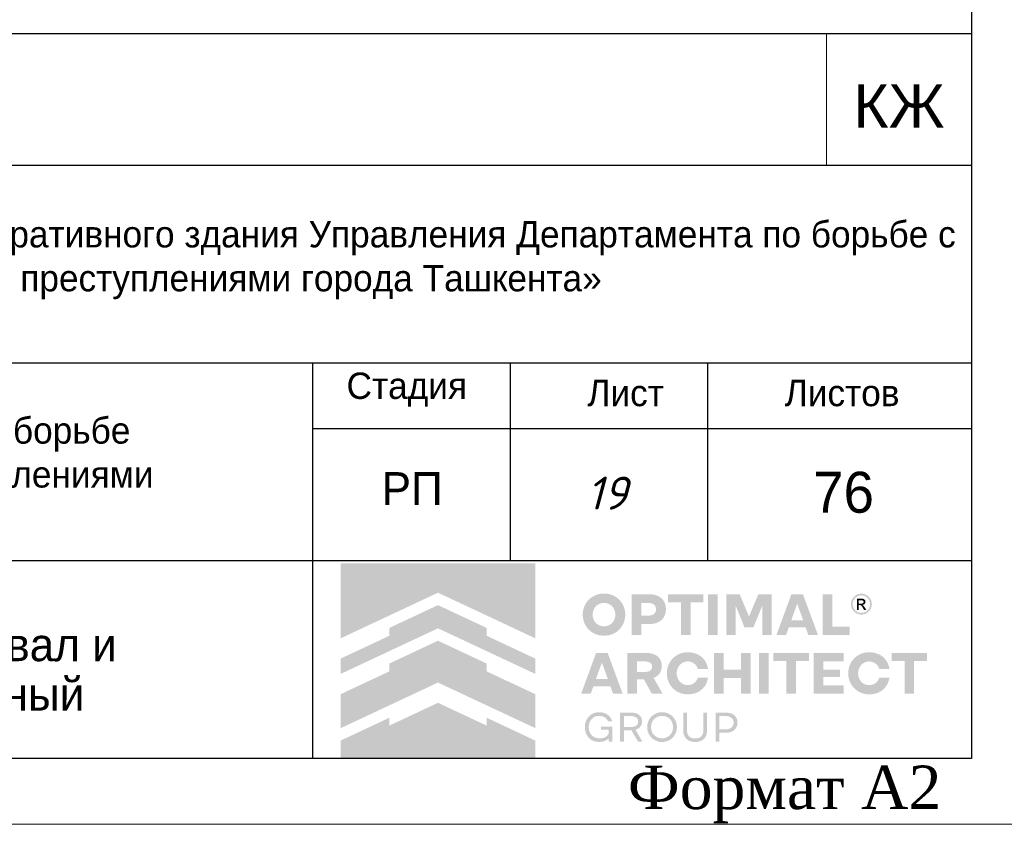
# Model space of a CAD drawing. Header units: millimetres. Extents: x -33345 to 4712671, y -3392 to 121473.
# Tile 230 of 256: x 1270667 to 1278142, y 44501 to 50607. Entities that reach past the tile are written whole.
import ezdxf

# ---------------------------------------------------------------- set-up
doc = ezdxf.new("R2010")
doc.units = ezdxf.units.MM
doc.layers.add('Lina', color=7, linetype='Continuous', lineweight=20)
doc.layers.add('Текст', color=7, linetype='Continuous', lineweight=20)
doc.layers.add('Маркировка', color=7, linetype='Continuous')
doc.styles.get("Standard").update_dxf_attribs({"font": 'arial.ttf'})
doc.styles.add('Times New Roman', font='times.ttf')
doc.styles.add('X-U-RW-01$0$StyleROMANS', font='GOTHIC.TTF')
doc.styles.add('Конструктор', font='isocpeui.ttf', dxfattribs={"height": 200})

# ---------------------------------------------------------------- blocks, each defined once
blk = doc.blocks.new('awe4tD')
at = {"layer": 'Lina', "ltscale": 10}
blk.add_lwpolyline([(-44239014.9, 22734377.9), (-44314814.9, 22734377.9), (-44314814.9, 22776377.9), (-44239014.9, 22776377.9)], close=True, dxfattribs=at)
at = {"layer": 'Lina', "lineweight": 30, "ltscale": 10}
blk.add_lwpolyline([(-44239514.9, 22734877.9), (-44312814.9, 22734877.9), (-44312814.9, 22775877.9), (-44239514.9, 22775877.9)], close=True, dxfattribs=at)
at = {"layer": 'Lina', "ltscale": 10, "insert": (-44242122.8, 22734823.6), "char_height": 330, "width": 2502.938, "attachment_point": 1, "style": 'Times New Roman'}
blk.add_mtext('Формат А2', dxfattribs=at)
blk = doc.blocks.new('logo')
at = {"true_color": 0x90e0ed}
h = blk.add_hatch(color=141, dxfattribs=at)
h.dxf.hatch_style = 1
h.paths.add_polyline_path([(5.672, 5.668), (0.009, 5.668), (0.009, 3.483), (1.425, 4.147), (2.84, 4.81), (4.256, 4.147), (5.672, 3.483)])
at = {"true_color": 0x212121}
h = blk.add_hatch(color=250, dxfattribs=at)
h.dxf.hatch_style = 1
h.paths.add_polyline_path([(8.107, 4.61), (8.086, 4.63), (8.064, 4.649), (8.041, 4.667), (8.017, 4.683), (7.992, 4.699), (7.967, 4.713), (7.94, 4.726), (7.912, 4.738), (7.884, 4.749), (7.855, 4.759), (7.825, 4.766), (7.795, 4.773), (7.763, 4.778), (7.732, 4.782), (7.7, 4.784), (7.667, 4.785), (7.634, 4.784), (7.602, 4.782), (7.571, 4.778), (7.54, 4.773), (7.51, 4.766), (7.48, 4.758), (7.451, 4.749), (7.422, 4.738), (7.394, 4.725), (7.367, 4.712), (7.341, 4.697), (7.316, 4.682), (7.292, 4.665), (7.269, 4.648), (7.247, 4.629), (7.226, 4.609), (7.206, 4.588), (7.187, 4.566), (7.169, 4.544), (7.153, 4.52), (7.137, 4.495), (7.122, 4.47), (7.109, 4.443), (7.097, 4.416), (7.086, 4.387), (7.076, 4.359), (7.068, 4.329), (7.061, 4.299), (7.056, 4.268), (7.053, 4.237), (7.05, 4.205), (7.05, 4.173), (7.05, 4.14), (7.053, 4.108), (7.056, 4.077), (7.061, 4.047), (7.068, 4.016), (7.076, 3.987), (7.086, 3.958), (7.097, 3.93), (7.109, 3.903), (7.122, 3.876), (7.137, 3.85), (7.153, 3.826), (7.169, 3.802), (7.187, 3.779), (7.206, 3.757), (7.226, 3.736), (7.247, 3.716), (7.269, 3.697), (7.292, 3.679), (7.316, 3.662), (7.341, 3.647), (7.367, 3.633), (7.394, 3.619), (7.422, 3.607), (7.451, 3.596), (7.48, 3.587), (7.51, 3.579), (7.54, 3.573), (7.571, 3.568), (7.602, 3.564), (7.634, 3.562), (7.667, 3.561), (7.7, 3.562), (7.732, 3.564), (7.763, 3.568), (7.795, 3.573), (7.825, 3.579), (7.855, 3.587), (7.884, 3.596), (7.912, 3.607), (7.94, 3.619), (7.967, 3.633), (7.992, 3.647), (8.017, 3.662), (8.041, 3.679), (8.064, 3.697), (8.086, 3.716), (8.107, 3.736), (8.127, 3.757), (8.146, 3.779), (8.164, 3.802), (8.181, 3.826), (8.196, 3.85), (8.211, 3.876), (8.224, 3.903), (8.237, 3.93), (8.248, 3.958), (8.257, 3.987), (8.265, 4.016), (8.272, 4.047), (8.277, 4.077), (8.281, 4.108), (8.283, 4.14), (8.284, 4.173), (8.283, 4.205), (8.281, 4.237), (8.277, 4.268), (8.272, 4.299), (8.265, 4.329), (8.257, 4.359), (8.248, 4.387), (8.237, 4.416), (8.224, 4.443), (8.211, 4.47), (8.196, 4.495), (8.181, 4.52), (8.164, 4.544), (8.146, 4.567), (8.127, 4.589)])
h.paths.add_polyline_path([(7.841, 4.464), (7.854, 4.455), (7.867, 4.446), (7.879, 4.436), (7.891, 4.426), (7.902, 4.415), (7.913, 4.403), (7.923, 4.391), (7.933, 4.379), (7.942, 4.366), (7.95, 4.352), (7.958, 4.338), (7.965, 4.324), (7.972, 4.308), (7.977, 4.293), (7.982, 4.277), (7.987, 4.261), (7.99, 4.244), (7.993, 4.228), (7.995, 4.21), (7.996, 4.193), (7.996, 4.175), (7.996, 4.157), (7.995, 4.139), (7.993, 4.121), (7.99, 4.104), (7.987, 4.088), (7.982, 4.071), (7.977, 4.055), (7.972, 4.039), (7.965, 4.024), (7.958, 4.009), (7.95, 3.994), (7.942, 3.981), (7.933, 3.967), (7.923, 3.955), (7.913, 3.942), (7.902, 3.931), (7.891, 3.92), (7.879, 3.909), (7.867, 3.9), (7.854, 3.891), (7.841, 3.882), (7.827, 3.874), (7.813, 3.867), (7.798, 3.86), (7.783, 3.854), (7.767, 3.849), (7.751, 3.844), (7.735, 3.841), (7.718, 3.838), (7.701, 3.836), (7.684, 3.835), (7.667, 3.834), (7.649, 3.835), (7.632, 3.836), (7.615, 3.838), (7.598, 3.841), (7.582, 3.844), (7.566, 3.849), (7.551, 3.854), (7.535, 3.86), (7.521, 3.867), (7.506, 3.874), (7.492, 3.882), (7.479, 3.891), (7.466, 3.9), (7.454, 3.909), (7.442, 3.92), (7.431, 3.931), (7.42, 3.942), (7.41, 3.955), (7.4, 3.967), (7.391, 3.981), (7.383, 3.994), (7.375, 4.009), (7.368, 4.024), (7.362, 4.039), (7.356, 4.055), (7.351, 4.071), (7.347, 4.088), (7.343, 4.104), (7.34, 4.121), (7.338, 4.139), (7.337, 4.157), (7.337, 4.175), (7.337, 4.193), (7.338, 4.21), (7.34, 4.228), (7.343, 4.244), (7.347, 4.261), (7.351, 4.277), (7.356, 4.293), (7.362, 4.308), (7.368, 4.324), (7.375, 4.338), (7.383, 4.352), (7.391, 4.366), (7.4, 4.379), (7.41, 4.391), (7.42, 4.403), (7.431, 4.415), (7.442, 4.426), (7.454, 4.436), (7.466, 4.446), (7.479, 4.455), (7.492, 4.464), (7.506, 4.472), (7.521, 4.479), (7.535, 4.486), (7.551, 4.492), (7.566, 4.497), (7.582, 4.501), (7.598, 4.505), (7.615, 4.508), (7.632, 4.51), (7.649, 4.511), (7.667, 4.511), (7.684, 4.511), (7.701, 4.51), (7.718, 4.508), (7.735, 4.505), (7.751, 4.501), (7.767, 4.497), (7.783, 4.492), (7.798, 4.486), (7.813, 4.479), (7.827, 4.472)], flags=16)
h.paths.add_polyline_path([(9.335, 4.648), (9.319, 4.662), (9.301, 4.675), (9.283, 4.687), (9.264, 4.698), (9.245, 4.709), (9.224, 4.719), (9.203, 4.728), (9.181, 4.736), (9.158, 4.743), (9.134, 4.749), (9.11, 4.755), (9.085, 4.759), (9.059, 4.762), (9.032, 4.765), (9.005, 4.766), (8.977, 4.767), (8.47, 4.767), (8.47, 3.579), (8.75, 3.579), (8.75, 3.898), (8.977, 3.898), (9.005, 3.898), (9.032, 3.9), (9.059, 3.902), (9.085, 3.906), (9.11, 3.91), (9.134, 3.915), (9.158, 3.921), (9.181, 3.928), (9.203, 3.936), (9.224, 3.945), (9.245, 3.954), (9.264, 3.965), (9.283, 3.976), (9.301, 3.988), (9.319, 4.001), (9.335, 4.014), (9.35, 4.029), (9.365, 4.044), (9.379, 4.059), (9.391, 4.076), (9.403, 4.093), (9.414, 4.111), (9.424, 4.13), (9.432, 4.15), (9.44, 4.17), (9.447, 4.191), (9.453, 4.212), (9.458, 4.234), (9.461, 4.257), (9.464, 4.28), (9.466, 4.304), (9.466, 4.329), (9.466, 4.353), (9.464, 4.377), (9.461, 4.401), (9.458, 4.424), (9.453, 4.446), (9.447, 4.468), (9.44, 4.489), (9.432, 4.51), (9.424, 4.53), (9.414, 4.549), (9.403, 4.567), (9.391, 4.585), (9.379, 4.602), (9.365, 4.618), (9.35, 4.633)])
h.paths.add_polyline_path([(8.75, 4.511), (8.959, 4.511), (8.984, 4.511), (9.008, 4.508), (9.031, 4.505), (9.052, 4.499), (9.071, 4.492), (9.09, 4.484), (9.106, 4.474), (9.121, 4.463), (9.135, 4.45), (9.147, 4.436), (9.156, 4.421), (9.165, 4.404), (9.171, 4.387), (9.175, 4.368), (9.178, 4.348), (9.179, 4.327), (9.178, 4.306), (9.175, 4.287), (9.171, 4.268), (9.165, 4.251), (9.156, 4.235), (9.147, 4.22), (9.135, 4.206), (9.121, 4.193), (9.106, 4.182), (9.09, 4.172), (9.071, 4.164), (9.052, 4.157), (9.031, 4.151), (9.008, 4.148), (8.984, 4.145), (8.959, 4.144), (8.75, 4.144)], flags=16)
h.paths.add_polyline_path([(10.558, 4.767), (9.528, 4.767), (9.528, 4.529), (9.904, 4.529), (9.904, 3.579), (10.182, 3.579), (10.182, 4.529), (10.558, 4.529)])
h.paths.add_polyline_path([(10.975, 4.767), (10.695, 4.767), (10.695, 3.579), (10.975, 3.579)])
h.paths.add_polyline_path([(11.611, 4.767), (11.223, 4.767), (11.223, 3.579), (11.498, 3.579), (11.498, 4.426), (11.751, 3.806), (12.012, 3.806), (12.267, 4.426), (12.267, 3.579), (12.542, 3.579), (12.542, 4.767), (12.154, 4.767), (11.882, 4.116)])
h.paths.add_polyline_path([(13.451, 4.767), (13.116, 4.767), (12.68, 3.579), (12.959, 3.579), (13.038, 3.799), (13.529, 3.799), (13.609, 3.579), (13.888, 3.579)])
h.paths.add_polyline_path([(13.285, 4.487), (13.457, 4.01), (13.111, 4.01)], flags=16)
h.paths.add_polyline_path([(14.306, 4.767), (14.026, 4.767), (14.026, 3.579), (14.808, 3.579), (14.808, 3.827), (14.306, 3.827)])
h.paths.add_polyline_path([(15.871, 2.84), (15.857, 2.86), (15.841, 2.879), (15.825, 2.898), (15.808, 2.916), (15.79, 2.933), (15.771, 2.949), (15.752, 2.964), (15.731, 2.978), (15.71, 2.992), (15.688, 3.004), (15.666, 3.016), (15.643, 3.027), (15.619, 3.037), (15.594, 3.046), (15.569, 3.053), (15.543, 3.06), (15.516, 3.066), (15.49, 3.071), (15.462, 3.074), (15.434, 3.077), (15.406, 3.079), (15.377, 3.079), (15.344, 3.078), (15.312, 3.076), (15.281, 3.072), (15.25, 3.067), (15.22, 3.061), (15.191, 3.052), (15.162, 3.043), (15.134, 3.031), (15.106, 3.019), (15.08, 3.005), (15.054, 2.991), (15.03, 2.975), (15.006, 2.958), (14.984, 2.94), (14.962, 2.921), (14.942, 2.901), (14.922, 2.88), (14.903, 2.858), (14.886, 2.835), (14.869, 2.811), (14.854, 2.787), (14.84, 2.761), (14.827, 2.734), (14.815, 2.707), (14.804, 2.679), (14.795, 2.65), (14.787, 2.621), (14.78, 2.591), (14.775, 2.561), (14.772, 2.53), (14.769, 2.499), (14.769, 2.468), (14.769, 2.436), (14.772, 2.405), (14.775, 2.374), (14.78, 2.344), (14.787, 2.314), (14.795, 2.285), (14.804, 2.256), (14.815, 2.228), (14.827, 2.201), (14.84, 2.174), (14.854, 2.149), (14.869, 2.124), (14.886, 2.1), (14.903, 2.077), (14.922, 2.055), (14.942, 2.034), (14.962, 2.014), (14.984, 1.995), (15.006, 1.977), (15.03, 1.96), (15.054, 1.945), (15.08, 1.93), (15.106, 1.916), (15.134, 1.904), (15.162, 1.893), (15.191, 1.883), (15.22, 1.875), (15.25, 1.868), (15.281, 1.863), (15.312, 1.859), (15.344, 1.857), (15.377, 1.856), (15.406, 1.856), (15.434, 1.858), (15.462, 1.861), (15.49, 1.864), (15.516, 1.869), (15.543, 1.875), (15.569, 1.882), (15.594, 1.89), (15.619, 1.898), (15.643, 1.908), (15.666, 1.919), (15.688, 1.931), (15.71, 1.943), (15.731, 1.957), (15.752, 1.971), (15.771, 1.986), (15.79, 2.002), (15.808, 2.019), (15.825, 2.037), (15.841, 2.056), (15.857, 2.075), (15.871, 2.096), (15.885, 2.117), (15.898, 2.139), (15.91, 2.161), (15.921, 2.185), (15.93, 2.209), (15.939, 2.233), (15.947, 2.259), (15.953, 2.284), (15.959, 2.311), (15.964, 2.338), (15.668, 2.338), (15.659, 2.314), (15.649, 2.291), (15.638, 2.269), (15.625, 2.249), (15.61, 2.23), (15.594, 2.213), (15.576, 2.196), (15.557, 2.181), (15.536, 2.168), (15.515, 2.156), (15.493, 2.146), (15.471, 2.138), (15.448, 2.132), (15.424, 2.127), (15.4, 2.125), (15.375, 2.124), (15.358, 2.124), (15.342, 2.125), (15.326, 2.127), (15.31, 2.13), (15.294, 2.134), (15.279, 2.139), (15.264, 2.144), (15.249, 2.15), (15.235, 2.157), (15.221, 2.165), (15.207, 2.173), (15.195, 2.182), (15.182, 2.191), (15.17, 2.201), (15.159, 2.212), (15.148, 2.223), (15.138, 2.235), (15.128, 2.247), (15.119, 2.26), (15.11, 2.273), (15.102, 2.287), (15.094, 2.302), (15.087, 2.316), (15.081, 2.332), (15.075, 2.348), (15.07, 2.364), (15.066, 2.381), (15.062, 2.397), (15.059, 2.414), (15.057, 2.432), (15.056, 2.45), (15.056, 2.468), (15.056, 2.486), (15.057, 2.503), (15.059, 2.521), (15.062, 2.538), (15.066, 2.555), (15.07, 2.571), (15.075, 2.587), (15.081, 2.603), (15.087, 2.619), (15.094, 2.634), (15.102, 2.648), (15.11, 2.662), (15.119, 2.675), (15.128, 2.688), (15.138, 2.7), (15.148, 2.712), (15.159, 2.723), (15.17, 2.734), (15.182, 2.744), (15.195, 2.753), (15.207, 2.762), (15.221, 2.77), (15.235, 2.778), (15.249, 2.785), (15.264, 2.791), (15.279, 2.797), (15.294, 2.801), (15.31, 2.805), (15.326, 2.808), (15.342, 2.81), (15.358, 2.811), (15.375, 2.812), (15.4, 2.811), (15.424, 2.808), (15.448, 2.803), (15.471, 2.797), (15.493, 2.789), (15.515, 2.779), (15.536, 2.767), (15.557, 2.754), (15.576, 2.739), (15.594, 2.722), (15.61, 2.705), (15.625, 2.686), (15.638, 2.666), (15.649, 2.644), (15.659, 2.621), (15.668, 2.597), (15.964, 2.597), (15.959, 2.624), (15.953, 2.651), (15.947, 2.677), (15.939, 2.702), (15.93, 2.726), (15.921, 2.75), (15.91, 2.774), (15.898, 2.796), (15.885, 2.818)])
h.paths.add_polyline_path([(14.632, 3.061), (13.76, 3.061), (13.76, 1.874), (14.632, 1.874), (14.632, 2.122), (14.04, 2.122), (14.04, 2.359), (14.528, 2.359), (14.528, 2.572), (14.04, 2.572), (14.04, 2.813), (14.632, 2.813)])
h.paths.add_polyline_path([(13.624, 3.061), (12.593, 3.061), (12.593, 2.824), (12.969, 2.824), (12.969, 1.874), (13.248, 1.874), (13.248, 2.824), (13.624, 2.824)])
h.paths.add_polyline_path([(12.457, 3.061), (12.177, 3.061), (12.177, 1.874), (12.457, 1.874)])
h.paths.add_polyline_path([(11.929, 3.061), (11.648, 3.061), (11.648, 2.572), (11.147, 2.572), (11.147, 3.061), (10.867, 3.061), (10.867, 1.874), (11.147, 1.874), (11.147, 2.329), (11.648, 2.329), (11.648, 1.874), (11.929, 1.874)])
h.paths.add_polyline_path([(10.624, 2.796), (10.611, 2.818), (10.597, 2.84), (10.583, 2.86), (10.567, 2.879), (10.551, 2.898), (10.534, 2.916), (10.516, 2.933), (10.497, 2.949), (10.477, 2.964), (10.457, 2.978), (10.436, 2.992), (10.414, 3.004), (10.392, 3.016), (10.368, 3.027), (10.344, 3.037), (10.32, 3.046), (10.294, 3.053), (10.269, 3.06), (10.242, 3.066), (10.215, 3.071), (10.188, 3.074), (10.16, 3.077), (10.132, 3.079), (10.103, 3.079), (10.07, 3.078), (10.038, 3.076), (10.007, 3.072), (9.976, 3.067), (9.946, 3.061), (9.917, 3.052), (9.888, 3.043), (9.86, 3.031), (9.832, 3.019), (9.806, 3.005), (9.78, 2.991), (9.756, 2.975), (9.732, 2.958), (9.71, 2.94), (9.688, 2.921), (9.667, 2.901), (9.648, 2.88), (9.629, 2.858), (9.612, 2.835), (9.595, 2.811), (9.58, 2.787), (9.566, 2.761), (9.553, 2.734), (9.541, 2.707), (9.53, 2.679), (9.52, 2.65), (9.512, 2.621), (9.506, 2.591), (9.501, 2.561), (9.497, 2.53), (9.495, 2.499), (9.494, 2.468), (9.495, 2.436), (9.497, 2.405), (9.501, 2.374), (9.506, 2.344), (9.512, 2.314), (9.52, 2.285), (9.53, 2.256), (9.541, 2.228), (9.553, 2.201), (9.566, 2.174), (9.58, 2.149), (9.595, 2.124), (9.612, 2.1), (9.629, 2.077), (9.648, 2.055), (9.667, 2.034), (9.688, 2.014), (9.71, 1.995), (9.732, 1.977), (9.756, 1.96), (9.78, 1.945), (9.806, 1.93), (9.832, 1.916), (9.86, 1.904), (9.888, 1.893), (9.917, 1.883), (9.946, 1.875), (9.976, 1.868), (10.007, 1.863), (10.038, 1.859), (10.07, 1.857), (10.103, 1.856), (10.132, 1.856), (10.16, 1.858), (10.188, 1.861), (10.215, 1.864), (10.242, 1.869), (10.269, 1.875), (10.294, 1.882), (10.32, 1.89), (10.344, 1.898), (10.368, 1.908), (10.392, 1.919), (10.414, 1.931), (10.436, 1.943), (10.457, 1.957), (10.477, 1.971), (10.497, 1.986), (10.516, 2.002), (10.534, 2.019), (10.551, 2.037), (10.567, 2.056), (10.583, 2.075), (10.597, 2.096), (10.611, 2.117), (10.624, 2.139), (10.636, 2.161), (10.646, 2.185), (10.656, 2.209), (10.665, 2.233), (10.673, 2.259), (10.679, 2.284), (10.685, 2.311), (10.689, 2.338), (10.393, 2.338), (10.385, 2.314), (10.375, 2.291), (10.364, 2.269), (10.351, 2.249), (10.336, 2.23), (10.32, 2.213), (10.302, 2.196), (10.282, 2.181), (10.262, 2.168), (10.241, 2.156), (10.219, 2.146), (10.197, 2.138), (10.174, 2.132), (10.15, 2.127), (10.126, 2.125), (10.101, 2.124), (10.084, 2.124), (10.068, 2.125), (10.052, 2.127), (10.036, 2.13), (10.02, 2.134), (10.005, 2.139), (9.99, 2.144), (9.975, 2.15), (9.961, 2.157), (9.947, 2.165), (9.933, 2.173), (9.92, 2.182), (9.908, 2.191), (9.896, 2.201), (9.885, 2.212), (9.874, 2.223), (9.864, 2.235), (9.854, 2.247), (9.844, 2.26), (9.836, 2.273), (9.828, 2.287), (9.82, 2.302), (9.813, 2.316), (9.806, 2.332), (9.801, 2.348), (9.796, 2.364), (9.791, 2.381), (9.788, 2.397), (9.785, 2.414), (9.783, 2.432), (9.782, 2.45), (9.782, 2.468), (9.782, 2.486), (9.783, 2.503), (9.785, 2.521), (9.788, 2.538), (9.791, 2.555), (9.796, 2.571), (9.801, 2.587), (9.806, 2.603), (9.813, 2.619), (9.82, 2.634), (9.828, 2.648), (9.836, 2.662), (9.844, 2.675), (9.854, 2.688), (9.864, 2.7), (9.874, 2.712), (9.885, 2.723), (9.896, 2.734), (9.908, 2.744), (9.92, 2.753), (9.933, 2.762), (9.947, 2.77), (9.961, 2.778), (9.975, 2.785), (9.99, 2.791), (10.005, 2.797), (10.02, 2.801), (10.036, 2.805), (10.052, 2.808), (10.068, 2.81), (10.084, 2.811), (10.101, 2.812), (10.126, 2.811), (10.15, 2.808), (10.174, 2.803), (10.197, 2.797), (10.219, 2.789), (10.241, 2.779), (10.262, 2.767), (10.282, 2.754), (10.302, 2.739), (10.32, 2.722), (10.336, 2.705), (10.351, 2.686), (10.364, 2.666), (10.375, 2.644), (10.385, 2.621), (10.393, 2.597), (10.689, 2.597), (10.685, 2.624), (10.679, 2.651), (10.673, 2.677), (10.665, 2.702), (10.656, 2.726), (10.646, 2.75), (10.636, 2.774)])
h.paths.add_polyline_path([(9.251, 2.936), (9.221, 2.962), (9.189, 2.986), (9.153, 3.006), (9.113, 3.023), (9.07, 3.037), (9.024, 3.047), (8.974, 3.055), (8.921, 3.06), (8.865, 3.061), (8.347, 3.061), (8.347, 1.874), (8.628, 1.874), (8.628, 2.294), (8.826, 2.294), (9.057, 1.874), (9.372, 1.874), (9.108, 2.335), (9.136, 2.346), (9.162, 2.359), (9.187, 2.374), (9.21, 2.39), (9.231, 2.407), (9.25, 2.425), (9.268, 2.445), (9.284, 2.466), (9.299, 2.488), (9.311, 2.512), (9.322, 2.537), (9.33, 2.563), (9.337, 2.59), (9.342, 2.619), (9.345, 2.649), (9.346, 2.68), (9.344, 2.725), (9.338, 2.766), (9.328, 2.805), (9.315, 2.842), (9.297, 2.876), (9.276, 2.907)])
h.paths.add_polyline_path([(8.949, 2.802), (8.967, 2.796), (8.984, 2.789), (8.999, 2.781), (9.012, 2.772), (9.024, 2.761), (9.035, 2.75), (9.044, 2.737), (9.051, 2.724), (9.056, 2.709), (9.06, 2.693), (9.063, 2.677), (9.064, 2.659), (9.063, 2.642), (9.06, 2.626), (9.056, 2.61), (9.051, 2.596), (9.044, 2.582), (9.035, 2.57), (9.024, 2.559), (9.012, 2.548), (8.999, 2.539), (8.984, 2.531), (8.967, 2.524), (8.949, 2.518), (8.93, 2.514), (8.909, 2.511), (8.887, 2.509), (8.863, 2.508), (8.628, 2.508), (8.628, 2.812), (8.863, 2.812), (8.887, 2.811), (8.909, 2.809), (8.93, 2.806)], flags=16)
h.paths.add_polyline_path([(7.773, 3.061), (7.438, 3.061), (7.002, 1.874), (7.28, 1.874), (7.36, 2.093), (7.851, 2.093), (7.931, 1.874), (8.209, 1.874)])
h.paths.add_polyline_path([(7.606, 2.781), (7.778, 2.304), (7.433, 2.304)], flags=16)
h.paths.add_polyline_path([(17.059, 3.061), (16.029, 3.061), (16.029, 2.824), (16.405, 2.824), (16.405, 1.874), (16.683, 1.874), (16.683, 2.824), (17.059, 2.824)])
at = {"true_color": 0xa7a9ac}
h = blk.add_hatch(color=253, dxfattribs=at)
h.dxf.hatch_style = 1
h.paths.add_polyline_path([(15.277, 4.754), (15.255, 4.763), (15.232, 4.77), (15.208, 4.776), (15.185, 4.779), (15.164, 4.781), (15.162, 4.781), (15.138, 4.781), (15.127, 4.78), (15.114, 4.779), (15.101, 4.777), (15.088, 4.775), (15.076, 4.772), (15.063, 4.769), (15.05, 4.765), (15.038, 4.76), (15.026, 4.755), (14.997, 4.739), (14.969, 4.721), (14.945, 4.701), (14.923, 4.679), (14.903, 4.654), (14.886, 4.628), (14.872, 4.599), (14.86, 4.567), (14.856, 4.553), (14.853, 4.539), (14.85, 4.525), (14.848, 4.51), (14.847, 4.496), (14.847, 4.481), (14.847, 4.466), (14.848, 4.452), (14.851, 4.426), (14.857, 4.402), (14.864, 4.378), (14.873, 4.355), (14.884, 4.333), (14.896, 4.312), (14.911, 4.291), (14.928, 4.272), (14.94, 4.259), (14.954, 4.247), (14.968, 4.236), (14.982, 4.225), (14.997, 4.216), (15.013, 4.207), (15.029, 4.2), (15.046, 4.193), (15.064, 4.187), (15.082, 4.182), (15.1, 4.179), (15.119, 4.176), (15.14, 4.175), (15.16, 4.175), (15.181, 4.176), (15.202, 4.179), (15.222, 4.183), (15.241, 4.188), (15.26, 4.195), (15.279, 4.203), (15.297, 4.212), (15.314, 4.222), (15.331, 4.234), (15.347, 4.247), (15.364, 4.263), (15.38, 4.28), (15.395, 4.298), (15.408, 4.317), (15.419, 4.337), (15.429, 4.358), (15.437, 4.38), (15.444, 4.403), (15.448, 4.418), (15.45, 4.433), (15.452, 4.448), (15.453, 4.463), (15.454, 4.466), (15.454, 4.49), (15.453, 4.501), (15.45, 4.523), (15.446, 4.544), (15.441, 4.565), (15.434, 4.586), (15.426, 4.605), (15.416, 4.624), (15.405, 4.643), (15.392, 4.661), (15.38, 4.676), (15.368, 4.69), (15.354, 4.703), (15.34, 4.715), (15.326, 4.726), (15.31, 4.736), (15.294, 4.745)])
h.paths.add_polyline_path([(15.249, 4.711), (15.292, 4.687), (15.329, 4.657), (15.36, 4.619), (15.383, 4.576), (15.398, 4.529), (15.403, 4.478), (15.398, 4.427), (15.383, 4.379), (15.36, 4.336), (15.329, 4.299), (15.291, 4.268), (15.248, 4.245), (15.2, 4.23), (15.149, 4.225), (15.099, 4.23), (15.051, 4.245), (15.009, 4.268), (14.971, 4.299), (14.941, 4.337), (14.917, 4.38), (14.903, 4.427), (14.897, 4.478), (14.903, 4.529), (14.917, 4.576), (14.941, 4.619), (14.972, 4.657), (15.009, 4.688), (15.052, 4.711), (15.099, 4.726), (15.15, 4.731), (15.201, 4.726)], flags=16)
h.paths.add_polyline_path([(15.197, 4.632), (15.209, 4.629), (15.219, 4.625), (15.227, 4.621), (15.235, 4.616), (15.242, 4.61), (15.249, 4.603), (15.254, 4.596), (15.259, 4.587), (15.263, 4.578), (15.267, 4.565), (15.269, 4.553), (15.269, 4.541), (15.267, 4.529), (15.264, 4.518), (15.259, 4.507), (15.252, 4.496), (15.244, 4.486), (15.238, 4.48), (15.232, 4.475), (15.225, 4.471), (15.218, 4.467), (15.211, 4.464), (15.203, 4.461), (15.196, 4.459), (15.187, 4.458), (15.177, 4.456), (15.177, 4.456), (15.189, 4.449), (15.197, 4.445), (15.203, 4.439), (15.209, 4.433), (15.215, 4.426), (15.226, 4.413), (15.235, 4.399), (15.245, 4.386), (15.254, 4.372), (15.29, 4.313), (15.291, 4.311), (15.289, 4.31), (15.23, 4.31), (15.226, 4.312), (15.182, 4.389), (15.157, 4.425), (15.152, 4.43), (15.147, 4.435), (15.141, 4.439), (15.135, 4.442), (15.129, 4.445), (15.122, 4.447), (15.115, 4.448), (15.107, 4.448), (15.072, 4.449), (15.07, 4.449), (15.07, 4.311), (15.018, 4.311), (15.018, 4.636), (15.02, 4.637), (15.161, 4.635), (15.173, 4.635), (15.185, 4.634)], flags=0)
h.paths.add_polyline_path([(15.178, 4.588), (15.187, 4.584), (15.196, 4.579), (15.2, 4.576), (15.203, 4.572), (15.206, 4.568), (15.209, 4.564), (15.211, 4.559), (15.212, 4.554), (15.213, 4.549), (15.213, 4.544), (15.213, 4.538), (15.212, 4.533), (15.211, 4.528), (15.209, 4.523), (15.206, 4.518), (15.203, 4.514), (15.199, 4.51), (15.195, 4.506), (15.19, 4.503), (15.184, 4.5), (15.178, 4.499), (15.173, 4.497), (15.161, 4.495), (15.15, 4.494), (15.138, 4.494), (15.127, 4.494), (15.074, 4.493), (15.071, 4.493), (15.071, 4.592), (15.096, 4.592), (15.159, 4.591), (15.169, 4.59)], flags=0)
h.paths.add_polyline_path([(15.267, 4.565), (15.263, 4.578), (15.259, 4.587), (15.254, 4.596), (15.249, 4.603), (15.242, 4.61), (15.235, 4.616), (15.227, 4.621), (15.219, 4.625), (15.209, 4.629), (15.197, 4.632), (15.185, 4.634), (15.173, 4.635), (15.161, 4.635), (15.02, 4.637), (15.018, 4.636), (15.018, 4.311), (15.07, 4.311), (15.07, 4.449), (15.072, 4.449), (15.107, 4.448), (15.115, 4.448), (15.122, 4.447), (15.129, 4.445), (15.135, 4.442), (15.141, 4.439), (15.147, 4.435), (15.152, 4.43), (15.157, 4.425), (15.182, 4.389), (15.226, 4.312), (15.23, 4.31), (15.289, 4.31), (15.291, 4.311), (15.29, 4.313), (15.254, 4.372), (15.245, 4.386), (15.235, 4.399), (15.226, 4.413), (15.215, 4.426), (15.209, 4.433), (15.203, 4.439), (15.197, 4.445), (15.189, 4.449), (15.177, 4.456), (15.187, 4.458), (15.196, 4.459), (15.203, 4.461), (15.211, 4.464), (15.218, 4.467), (15.225, 4.471), (15.232, 4.475), (15.238, 4.48), (15.244, 4.486), (15.252, 4.496), (15.259, 4.507), (15.264, 4.518), (15.267, 4.529), (15.269, 4.541), (15.269, 4.553)], flags=0)
h = blk.add_hatch(color=253, dxfattribs=at)
h.dxf.hatch_style = 1
h.paths.add_polyline_path([(15.242, 4.61), (15.235, 4.616), (15.227, 4.621), (15.219, 4.625), (15.209, 4.629), (15.197, 4.632), (15.185, 4.634), (15.173, 4.635), (15.161, 4.635), (15.02, 4.637), (15.018, 4.636), (15.018, 4.311), (15.07, 4.311), (15.07, 4.449), (15.072, 4.449), (15.107, 4.448), (15.115, 4.448), (15.122, 4.447), (15.129, 4.445), (15.135, 4.442), (15.141, 4.439), (15.147, 4.435), (15.152, 4.43), (15.157, 4.425), (15.182, 4.389), (15.226, 4.312), (15.23, 4.31), (15.289, 4.31), (15.291, 4.311), (15.29, 4.313), (15.254, 4.372), (15.245, 4.386), (15.235, 4.399), (15.226, 4.413), (15.215, 4.426), (15.209, 4.433), (15.203, 4.439), (15.197, 4.445), (15.189, 4.449), (15.177, 4.456), (15.187, 4.458), (15.196, 4.459), (15.203, 4.461), (15.211, 4.464), (15.218, 4.467), (15.225, 4.471), (15.232, 4.475), (15.238, 4.48), (15.244, 4.486), (15.252, 4.496), (15.259, 4.507), (15.264, 4.518), (15.267, 4.529), (15.269, 4.541), (15.269, 4.553), (15.267, 4.565), (15.263, 4.578), (15.259, 4.587), (15.254, 4.596), (15.249, 4.603)])
h.paths.add_polyline_path([(15.169, 4.59), (15.178, 4.588), (15.187, 4.584), (15.196, 4.579), (15.2, 4.576), (15.203, 4.572), (15.206, 4.568), (15.209, 4.564), (15.211, 4.559), (15.212, 4.554), (15.213, 4.549), (15.213, 4.544), (15.213, 4.538), (15.212, 4.533), (15.211, 4.528), (15.209, 4.523), (15.206, 4.518), (15.203, 4.514), (15.199, 4.51), (15.195, 4.506), (15.19, 4.503), (15.184, 4.5), (15.178, 4.499), (15.173, 4.497), (15.161, 4.495), (15.15, 4.494), (15.138, 4.494), (15.127, 4.494), (15.074, 4.493), (15.071, 4.493), (15.071, 4.592), (15.096, 4.592), (15.159, 4.591)], flags=16)
at = {"true_color": 0x1f2877}
h = blk.add_hatch(color=166, dxfattribs=at)
h.dxf.hatch_style = 1
h.paths.add_polyline_path([(2.84, 4.449), (1.425, 3.786), (1.425, 3.558), (0.009, 2.894), (0.009, 2.448), (1.425, 3.112), (2.84, 3.775), (4.256, 3.112), (5.672, 2.448), (5.672, 2.894), (4.256, 3.558), (4.256, 3.786)])
h.paths.add_polyline_path([(2.84, 3.415), (1.425, 2.751), (1.425, 2.523), (0.009, 1.86), (0.009, 0.873), (1.425, 1.536), (2.84, 2.199), (4.256, 1.536), (5.672, 0.873), (5.672, 1.86), (4.256, 2.523), (4.256, 2.751)])
h.paths.add_polyline_path([(2.84, 1.611), (1.425, 0.947), (1.425, 1.176), (0.009, 0.512), (0.009, 0.005), (5.672, 0.005), (5.672, 0.512), (4.256, 1.176), (4.256, 0.947)])
at = {"true_color": 0xa7a9ac}
h = blk.add_hatch(color=253, dxfattribs=at)
h.dxf.hatch_style = 1
h.paths.add_polyline_path([(7.824, 1.219), (7.813, 1.23), (7.803, 1.24), (7.791, 1.249), (7.78, 1.258), (7.768, 1.267), (7.756, 1.275), (7.743, 1.283), (7.73, 1.29), (7.716, 1.297), (7.703, 1.303), (7.688, 1.309), (7.674, 1.314), (7.659, 1.319), (7.644, 1.323), (7.628, 1.326), (7.613, 1.329), (7.597, 1.332), (7.581, 1.334), (7.564, 1.335), (7.547, 1.336), (7.53, 1.336), (7.506, 1.335), (7.483, 1.334), (7.461, 1.331), (7.439, 1.328), (7.417, 1.323), (7.396, 1.317), (7.376, 1.31), (7.356, 1.302), (7.337, 1.293), (7.319, 1.284), (7.301, 1.273), (7.284, 1.262), (7.268, 1.25), (7.253, 1.237), (7.238, 1.224), (7.224, 1.21), (7.211, 1.195), (7.199, 1.179), (7.187, 1.163), (7.176, 1.146), (7.166, 1.129), (7.157, 1.11), (7.149, 1.092), (7.141, 1.073), (7.134, 1.053), (7.128, 1.033), (7.124, 1.012), (7.119, 0.991), (7.116, 0.97), (7.114, 0.949), (7.113, 0.927), (7.112, 0.904), (7.113, 0.88), (7.114, 0.857), (7.116, 0.834), (7.12, 0.811), (7.124, 0.789), (7.129, 0.768), (7.135, 0.747), (7.142, 0.727), (7.15, 0.707), (7.159, 0.688), (7.168, 0.67), (7.178, 0.652), (7.189, 0.636), (7.201, 0.62), (7.214, 0.605), (7.227, 0.59), (7.241, 0.577), (7.255, 0.564), (7.271, 0.552), (7.286, 0.54), (7.303, 0.53), (7.32, 0.52), (7.338, 0.511), (7.357, 0.503), (7.376, 0.496), (7.396, 0.49), (7.416, 0.485), (7.436, 0.48), (7.458, 0.477), (7.479, 0.475), (7.501, 0.473), (7.524, 0.473), (7.546, 0.473), (7.567, 0.474), (7.588, 0.476), (7.608, 0.479), (7.627, 0.483), (7.646, 0.488), (7.664, 0.493), (7.682, 0.5), (7.699, 0.507), (7.716, 0.514), (7.732, 0.523), (7.747, 0.532), (7.761, 0.541), (7.775, 0.551), (7.789, 0.562), (7.802, 0.574), (7.802, 0.485), (7.911, 0.485), (7.911, 0.921), (7.578, 0.921), (7.578, 0.827), (7.802, 0.827), (7.802, 0.709), (7.794, 0.695), (7.785, 0.681), (7.774, 0.668), (7.763, 0.656), (7.75, 0.645), (7.735, 0.634), (7.72, 0.624), (7.703, 0.615), (7.685, 0.606), (7.666, 0.599), (7.647, 0.593), (7.627, 0.588), (7.606, 0.584), (7.585, 0.581), (7.563, 0.58), (7.54, 0.579), (7.522, 0.579), (7.505, 0.58), (7.488, 0.582), (7.472, 0.585), (7.456, 0.588), (7.441, 0.592), (7.425, 0.597), (7.411, 0.602), (7.396, 0.608), (7.383, 0.615), (7.369, 0.622), (7.357, 0.63), (7.345, 0.639), (7.333, 0.648), (7.322, 0.658), (7.311, 0.668), (7.301, 0.679), (7.292, 0.69), (7.283, 0.702), (7.275, 0.715), (7.267, 0.728), (7.26, 0.741), (7.253, 0.756), (7.247, 0.77), (7.242, 0.786), (7.237, 0.801), (7.234, 0.817), (7.23, 0.834), (7.228, 0.851), (7.226, 0.868), (7.225, 0.886), (7.225, 0.904), (7.225, 0.921), (7.226, 0.938), (7.228, 0.954), (7.23, 0.97), (7.233, 0.986), (7.236, 1.001), (7.24, 1.016), (7.245, 1.031), (7.25, 1.046), (7.256, 1.06), (7.262, 1.074), (7.27, 1.087), (7.277, 1.099), (7.285, 1.112), (7.294, 1.123), (7.304, 1.135), (7.314, 1.145), (7.324, 1.155), (7.335, 1.165), (7.347, 1.174), (7.359, 1.182), (7.371, 1.19), (7.385, 1.197), (7.398, 1.204), (7.412, 1.21), (7.427, 1.215), (7.442, 1.22), (7.458, 1.223), (7.474, 1.226), (7.49, 1.228), (7.508, 1.229), (7.525, 1.23), (7.547, 1.229), (7.569, 1.227), (7.59, 1.224), (7.61, 1.219), (7.629, 1.214), (7.648, 1.207), (7.667, 1.199), (7.684, 1.189), (7.701, 1.178), (7.716, 1.166), (7.73, 1.154), (7.743, 1.14), (7.755, 1.125), (7.765, 1.109), (7.775, 1.091), (7.783, 1.073), (7.908, 1.073), (7.903, 1.089), (7.897, 1.104), (7.891, 1.118), (7.884, 1.132), (7.877, 1.146), (7.869, 1.159), (7.861, 1.172), (7.852, 1.185), (7.843, 1.197), (7.834, 1.208)])
h.paths.add_polyline_path([(8.756, 1.163), (8.751, 1.175), (8.746, 1.187), (8.74, 1.198), (8.733, 1.208), (8.725, 1.219), (8.717, 1.229), (8.709, 1.238), (8.7, 1.247), (8.69, 1.255), (8.68, 1.263), (8.669, 1.271), (8.658, 1.278), (8.646, 1.285), (8.634, 1.291), (8.621, 1.296), (8.608, 1.301), (8.594, 1.306), (8.579, 1.31), (8.565, 1.314), (8.549, 1.317), (8.534, 1.319), (8.517, 1.321), (8.501, 1.322), (8.484, 1.323), (8.466, 1.323), (8.136, 1.323), (8.136, 0.485), (8.245, 0.485), (8.245, 0.814), (8.464, 0.814), (8.654, 0.485), (8.783, 0.485), (8.579, 0.828), (8.602, 0.835), (8.623, 0.843), (8.643, 0.853), (8.662, 0.863), (8.679, 0.875), (8.695, 0.888), (8.709, 0.902), (8.723, 0.917), (8.734, 0.933), (8.744, 0.95), (8.753, 0.968), (8.76, 0.986), (8.766, 1.006), (8.769, 1.026), (8.772, 1.047), (8.773, 1.07), (8.772, 1.084), (8.771, 1.098), (8.77, 1.112), (8.767, 1.125), (8.764, 1.138), (8.761, 1.151)])
h.paths.add_polyline_path([(8.245, 1.223), (8.455, 1.223), (8.479, 1.223), (8.501, 1.221), (8.522, 1.218), (8.541, 1.213), (8.56, 1.207), (8.577, 1.2), (8.592, 1.192), (8.606, 1.182), (8.619, 1.171), (8.63, 1.159), (8.639, 1.146), (8.647, 1.132), (8.653, 1.117), (8.657, 1.101), (8.659, 1.084), (8.66, 1.066), (8.659, 1.047), (8.657, 1.03), (8.653, 1.014), (8.647, 0.999), (8.639, 0.985), (8.63, 0.972), (8.619, 0.96), (8.606, 0.949), (8.592, 0.94), (8.577, 0.931), (8.56, 0.924), (8.541, 0.918), (8.522, 0.914), (8.501, 0.911), (8.479, 0.909), (8.455, 0.908), (8.245, 0.908)], flags=16)
h.paths.add_polyline_path([(9.702, 1.165), (9.689, 1.181), (9.676, 1.197), (9.662, 1.212), (9.647, 1.226), (9.631, 1.239), (9.615, 1.252), (9.598, 1.263), (9.581, 1.274), (9.563, 1.285), (9.544, 1.294), (9.525, 1.303), (9.505, 1.311), (9.484, 1.317), (9.464, 1.323), (9.443, 1.328), (9.421, 1.331), (9.399, 1.334), (9.377, 1.336), (9.355, 1.336), (9.332, 1.336), (9.31, 1.334), (9.288, 1.331), (9.266, 1.328), (9.245, 1.323), (9.225, 1.317), (9.204, 1.311), (9.184, 1.303), (9.165, 1.294), (9.146, 1.285), (9.128, 1.274), (9.111, 1.263), (9.094, 1.252), (9.078, 1.239), (9.062, 1.226), (9.047, 1.212), (9.033, 1.197), (9.02, 1.181), (9.007, 1.165), (8.995, 1.148), (8.984, 1.131), (8.974, 1.113), (8.965, 1.094), (8.956, 1.075), (8.948, 1.055), (8.941, 1.034), (8.936, 1.014), (8.931, 0.993), (8.928, 0.971), (8.925, 0.949), (8.923, 0.927), (8.923, 0.904), (8.923, 0.882), (8.925, 0.859), (8.928, 0.838), (8.931, 0.816), (8.936, 0.795), (8.941, 0.774), (8.948, 0.754), (8.956, 0.734), (8.965, 0.715), (8.974, 0.696), (8.984, 0.678), (8.995, 0.66), (9.007, 0.644), (9.02, 0.628), (9.033, 0.612), (9.047, 0.597), (9.062, 0.583), (9.078, 0.57), (9.094, 0.557), (9.111, 0.545), (9.128, 0.534), (9.146, 0.524), (9.165, 0.514), (9.184, 0.506), (9.204, 0.498), (9.225, 0.491), (9.245, 0.486), (9.266, 0.481), (9.288, 0.477), (9.31, 0.475), (9.332, 0.473), (9.355, 0.473), (9.377, 0.473), (9.399, 0.475), (9.421, 0.477), (9.443, 0.481), (9.464, 0.486), (9.484, 0.491), (9.505, 0.498), (9.525, 0.506), (9.544, 0.514), (9.563, 0.524), (9.581, 0.534), (9.598, 0.545), (9.615, 0.557), (9.631, 0.57), (9.647, 0.583), (9.662, 0.597), (9.676, 0.612), (9.689, 0.628), (9.702, 0.644), (9.714, 0.66), (9.725, 0.678), (9.735, 0.696), (9.744, 0.715), (9.753, 0.734), (9.761, 0.754), (9.768, 0.774), (9.773, 0.795), (9.778, 0.816), (9.782, 0.838), (9.784, 0.859), (9.786, 0.882), (9.786, 0.904), (9.786, 0.927), (9.784, 0.949), (9.782, 0.971), (9.778, 0.993), (9.773, 1.014), (9.768, 1.034), (9.761, 1.055), (9.753, 1.075), (9.744, 1.094), (9.735, 1.113), (9.725, 1.131), (9.714, 1.148)])
h.paths.add_polyline_path([(9.126, 1.137), (9.136, 1.148), (9.148, 1.158), (9.16, 1.167), (9.172, 1.176), (9.185, 1.184), (9.198, 1.192), (9.212, 1.199), (9.227, 1.205), (9.242, 1.211), (9.257, 1.216), (9.272, 1.22), (9.288, 1.223), (9.304, 1.226), (9.321, 1.228), (9.337, 1.229), (9.355, 1.23), (9.372, 1.229), (9.388, 1.228), (9.405, 1.226), (9.421, 1.223), (9.437, 1.22), (9.452, 1.216), (9.467, 1.211), (9.482, 1.205), (9.497, 1.199), (9.511, 1.192), (9.524, 1.184), (9.537, 1.176), (9.549, 1.167), (9.561, 1.158), (9.573, 1.148), (9.583, 1.137), (9.594, 1.126), (9.604, 1.114), (9.613, 1.102), (9.621, 1.089), (9.629, 1.076), (9.637, 1.063), (9.644, 1.048), (9.65, 1.034), (9.655, 1.019), (9.66, 1.003), (9.664, 0.988), (9.668, 0.972), (9.67, 0.955), (9.672, 0.939), (9.673, 0.922), (9.674, 0.904), (9.673, 0.887), (9.672, 0.87), (9.67, 0.853), (9.668, 0.837), (9.664, 0.821), (9.66, 0.805), (9.655, 0.79), (9.65, 0.775), (9.644, 0.76), (9.637, 0.746), (9.629, 0.732), (9.621, 0.719), (9.613, 0.707), (9.604, 0.694), (9.594, 0.683), (9.583, 0.672), (9.573, 0.661), (9.561, 0.651), (9.549, 0.641), (9.537, 0.633), (9.524, 0.624), (9.511, 0.617), (9.497, 0.61), (9.482, 0.603), (9.467, 0.598), (9.452, 0.593), (9.437, 0.589), (9.421, 0.585), (9.405, 0.582), (9.388, 0.581), (9.372, 0.579), (9.355, 0.579), (9.337, 0.579), (9.321, 0.581), (9.304, 0.582), (9.288, 0.585), (9.272, 0.589), (9.257, 0.593), (9.242, 0.598), (9.227, 0.603), (9.212, 0.61), (9.198, 0.617), (9.185, 0.624), (9.172, 0.633), (9.16, 0.641), (9.148, 0.651), (9.136, 0.661), (9.126, 0.672), (9.115, 0.683), (9.105, 0.694), (9.096, 0.707), (9.088, 0.719), (9.08, 0.732), (9.072, 0.746), (9.065, 0.76), (9.059, 0.775), (9.054, 0.79), (9.049, 0.805), (9.045, 0.821), (9.041, 0.837), (9.039, 0.853), (9.037, 0.87), (9.036, 0.887), (9.035, 0.904), (9.036, 0.922), (9.037, 0.939), (9.039, 0.955), (9.041, 0.972), (9.045, 0.988), (9.049, 1.003), (9.054, 1.019), (9.059, 1.034), (9.065, 1.048), (9.072, 1.063), (9.08, 1.076), (9.088, 1.089), (9.096, 1.102), (9.105, 1.114), (9.115, 1.126)], flags=16)
h.paths.add_polyline_path([(10.079, 1.323), (9.97, 1.323), (9.97, 0.817), (9.97, 0.797), (9.972, 0.778), (9.973, 0.759), (9.976, 0.741), (9.979, 0.723), (9.983, 0.705), (9.988, 0.689), (9.994, 0.672), (10, 0.656), (10.007, 0.641), (10.015, 0.627), (10.023, 0.613), (10.032, 0.6), (10.042, 0.587), (10.052, 0.575), (10.063, 0.564), (10.074, 0.553), (10.086, 0.543), (10.099, 0.534), (10.113, 0.525), (10.127, 0.517), (10.141, 0.51), (10.156, 0.503), (10.172, 0.496), (10.189, 0.491), (10.205, 0.486), (10.223, 0.482), (10.241, 0.479), (10.259, 0.476), (10.278, 0.474), (10.298, 0.473), (10.318, 0.473), (10.338, 0.473), (10.358, 0.474), (10.377, 0.476), (10.395, 0.479), (10.413, 0.482), (10.43, 0.486), (10.447, 0.491), (10.464, 0.496), (10.479, 0.503), (10.495, 0.51), (10.509, 0.517), (10.523, 0.525), (10.536, 0.534), (10.549, 0.543), (10.561, 0.553), (10.573, 0.564), (10.583, 0.575), (10.593, 0.587), (10.603, 0.6), (10.612, 0.613), (10.62, 0.627), (10.628, 0.641), (10.635, 0.656), (10.641, 0.672), (10.646, 0.689), (10.651, 0.705), (10.655, 0.723), (10.659, 0.741), (10.661, 0.759), (10.663, 0.778), (10.664, 0.797), (10.665, 0.817), (10.665, 1.323), (10.556, 1.323), (10.556, 0.817), (10.555, 0.788), (10.552, 0.761), (10.547, 0.736), (10.54, 0.713), (10.531, 0.691), (10.521, 0.671), (10.508, 0.653), (10.494, 0.636), (10.477, 0.621), (10.46, 0.608), (10.44, 0.597), (10.419, 0.589), (10.396, 0.582), (10.372, 0.577), (10.346, 0.574), (10.318, 0.573), (10.29, 0.574), (10.264, 0.577), (10.24, 0.582), (10.217, 0.589), (10.196, 0.597), (10.176, 0.608), (10.158, 0.621), (10.142, 0.636), (10.127, 0.653), (10.114, 0.671), (10.103, 0.691), (10.095, 0.713), (10.088, 0.736), (10.083, 0.761), (10.08, 0.788), (10.079, 0.817)])
h.paths.add_polyline_path([(11.497, 1.203), (11.488, 1.214), (11.479, 1.225), (11.469, 1.235), (11.459, 1.245), (11.448, 1.254), (11.437, 1.262), (11.425, 1.27), (11.412, 1.278), (11.399, 1.285), (11.385, 1.291), (11.371, 1.297), (11.356, 1.303), (11.341, 1.308), (11.326, 1.312), (11.309, 1.315), (11.293, 1.318), (11.276, 1.321), (11.259, 1.322), (11.241, 1.323), (11.223, 1.323), (10.911, 1.323), (10.911, 0.485), (11.02, 0.485), (11.02, 0.742), (11.223, 0.742), (11.241, 0.742), (11.259, 0.743), (11.276, 0.745), (11.293, 0.747), (11.309, 0.75), (11.326, 0.754), (11.341, 0.758), (11.356, 0.763), (11.371, 0.769), (11.385, 0.775), (11.399, 0.781), (11.412, 0.789), (11.425, 0.796), (11.437, 0.805), (11.448, 0.814), (11.459, 0.823), (11.469, 0.833), (11.479, 0.843), (11.488, 0.854), (11.497, 0.866), (11.505, 0.878), (11.512, 0.89), (11.519, 0.903), (11.525, 0.916), (11.53, 0.93), (11.535, 0.944), (11.539, 0.959), (11.542, 0.973), (11.545, 0.988), (11.546, 1.004), (11.548, 1.02), (11.548, 1.036), (11.548, 1.052), (11.546, 1.067), (11.545, 1.083), (11.542, 1.098), (11.539, 1.112), (11.535, 1.127), (11.53, 1.14), (11.525, 1.154), (11.519, 1.167), (11.512, 1.18), (11.505, 1.192)])
h.paths.add_polyline_path([(11.02, 1.223), (11.211, 1.223), (11.236, 1.223), (11.26, 1.22), (11.282, 1.216), (11.303, 1.21), (11.323, 1.203), (11.342, 1.194), (11.359, 1.184), (11.375, 1.171), (11.389, 1.158), (11.401, 1.143), (11.412, 1.128), (11.42, 1.111), (11.427, 1.093), (11.431, 1.074), (11.434, 1.054), (11.435, 1.033), (11.434, 1.012), (11.431, 0.992), (11.427, 0.973), (11.42, 0.955), (11.412, 0.938), (11.401, 0.922), (11.389, 0.907), (11.375, 0.894), (11.359, 0.882), (11.342, 0.871), (11.323, 0.862), (11.303, 0.855), (11.282, 0.849), (11.26, 0.845), (11.236, 0.843), (11.211, 0.842), (11.02, 0.842)], flags=16)
blk = doc.blocks.new('medgor')
at = {"linetype": 'Continuous', "lineweight": 0}
for p, q in [((-43992634.1, 22934574.8), (-43993734.1, 22934574.8)), ((-43993734.1, 22934574.8), (-43993734.1, 22933574.8))]:
    blk.add_line(p, q, dxfattribs=at)
at = {"ltscale": 25}
for p, q in [((-43992634.1, 22933574.8), (-44011134.1, 22933574.8)), ((-43992634.1, 22932074.8), (-44011134.1, 22932074.8)), ((-43997634.1, 22929074.8), (-43997634.1, 22932074.8)), ((-43996134.1, 22930574.8), (-43996134.1, 22932074.8)), ((-43994634.1, 22930574.8), (-43994634.1, 22932074.8)), ((-43992634.1, 22931574.8), (-43997634.1, 22931574.8)), ((-43992634.1, 22930574.8), (-44011134.1, 22930574.8))]:
    blk.add_line(p, q, dxfattribs=at)
blk.add_lwpolyline([(-44011134.1, 22934574.8), (-43992634.1, 22934574.8), (-43992634.1, 22929074.8), (-44011134.1, 22929074.8)], close=True, dxfattribs=at)
at = {"xscale": 261.1155435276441, "yscale": 261.1155435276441, "zscale": 261.1155435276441}
blk.add_blockref('logo', (-43997425.1, 22929076.3), dxfattribs=at)
at = {"color": 7, "linetype": 'Continuous', "lineweight": 0, "ltscale": 4, "insert": (-43993184.1, 22934024.8), "char_height": 330, "width": 1100, "attachment_point": 5}
blk.add_mtext('{\\C256;КЖ}', dxfattribs=at)
at = {"layer": 'Текст', "style": 'X-U-RW-01$0$StyleROMANS'}
blk.add_text('76', height=310.69, dxfattribs=at).set_placement((-43993835.5, 22930939.1))
at = {"layer": 'Текст', "attachment_point": 8, "style": 'X-U-RW-01$0$StyleROMANS'}
for s, insert, char_height, width in [('\\pxqc;«Строительство 5-этажного административного здания Управления Департамента по борьбе с экономическими преступлениями города Ташкента»', (-43998711.2, 22932558.8), 200, 11910.391), ('Стадия', (-43996920.5, 22931744.8), 200, 748.42), ('Лист', (-43995259.4, 22931744.8), 200, 748.42), ('Листов', (-43993615.7, 22931744.8), 200, 748.42), ('Здание Департамента по борьбе\\P с экономическими преступлениями', (-44001076.2, 22931069.7), 200, 11910.391), ('РП', (-43996879.7, 22930997.3), 250, 748.42)]:
    blk.add_mtext(s, dxfattribs=dict(at, insert=insert, char_height=char_height, width=width))

msp = doc.modelspace()

# ---------------------------------------------------------------- block references
for name, p in [('awe4tD', (45517406.511, -22689876.566)), ('medgor', (45270525.745, -22884073.497))]:
    msp.add_blockref(name, p)

# ---------------------------------------------------------------- texts
at = {"color": 7, "ltscale": 500, "style": 'Конструктор'}
msp.add_text('19', height=250, dxfattribs=at).set_placement((1274970.078, 46889.478))
at = {"layer": 'Маркировка', "insert": (1269466.48, 45638.956), "char_height": 250, "width": 6846.97491, "attachment_point": 5, "line_spacing_factor": 0.9, "style": 'X-U-RW-01$0$StyleROMANS'}
msp.add_mtext('\\pxt22;Развёртка стен подвал и\\PПриямок монолитный ', dxfattribs=at)

doc.saveas('drawing.dxf')
